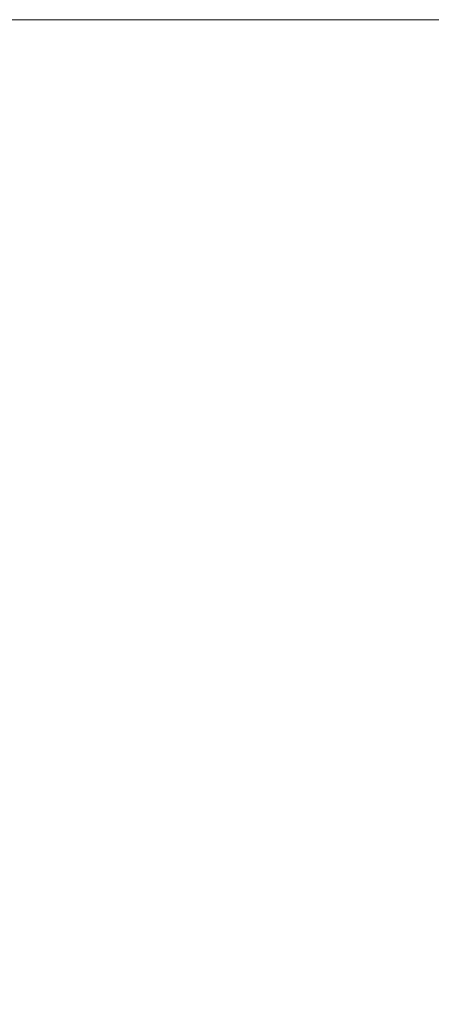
# Model space of a CAD drawing. Extents: x -1520 to -776, y -2751 to -2499.
# Tile 8 of 17: x -1416 to -1387, y -2569 to -2499. Entities that reach past the tile are written whole.
import ezdxf
from ezdxf import colors
from ezdxf.entities.mleader import LeaderData, LeaderLine
from ezdxf.math import Vec2, Vec3

# ---------------------------------------------------------------- set-up
doc = ezdxf.new("R2010")
doc.units = 0
doc.header["$MEASUREMENT"] = 0
doc.layers.add('B_ANNO_DIM', color=7, linetype='Continuous', lineweight=18)
doc.layers.add('B_ANNO_TEXT', color=7, linetype='Continuous', lineweight=18)
doc.layers.add('B_ANNO_NOPLOT', color=47, linetype='Continuous', lineweight=18, plot=False)
doc.styles.add('Annotative', font='calibri.ttf', dxfattribs={"height": 0.0625})

# ---------------------------------------------------------------- blocks, each defined once
blk = doc.blocks.new('_Open30')
at = {"color": 0, "linetype": 'ByBlock', "lineweight": -2}
for p, q in [((-1, 0.268), (0, 0)), ((0, 0), (-1, -0.268)), ((0, 0), (-1, 0))]:
    blk.add_line(p, q, dxfattribs=at)
blk = doc.blocks.new('*U489')
at = {"layer": 'B_ANNO_NOPLOT', "flags": 128}
blk.add_lwpolyline([(-3365.366, -3166.8002), (-3365.366, -2914.8002), (-3041.4384, -2914.8002), (-3041.4384, -2927.945), (-2987.366, -2927.945), (-2987.366, -3126.3006), (-3048.7953, -3126.3006), (-3048.7953, -3166.8002)], close=True, dxfattribs=at)
at = {"layer": 'B_ANNO_TEXT', "style": 'Annotative'}
blk.add_attdef('DIM1', (-3208.2208, -2927.8568), '', height=1.5, dxfattribs=at)
blk = doc.blocks.new('*U307')
at = {"layer": 'B_ANNO_NOPLOT', "flags": 128}
blk.add_lwpolyline([(-1520.194, -2751.3288), (-1520.194, -2499.3288), (-1196.2664, -2499.3288), (-1196.2664, -2512.4737), (-1142.194, -2512.4737), (-1142.194, -2710.8292), (-1203.6233, -2710.8292), (-1203.6233, -2751.3288)], close=True, dxfattribs=at)
at = {"layer": 'B_ANNO_DIM'}
ml = blk.add_multileader_mtext('Standard', dxfattribs=at)
ml.set_content('C/L OF ANCHOR ASSEMBLY FOR THRIE BEAM\\PSEE "GENERAL PLAN" SHT. FOR WING LOCATIONS', color=256, style='Annotative')
ml.set_leader_properties(color=256, linetype='ByLayer', lineweight=-1)
ml.set_arrow_properties(name='OPEN30')
ml.build(insert=Vec2(0, 0))
ml.multileader.update_dxf_attribs({"dogleg_length": 0.0625, "arrow_head_size": 1.5, "scale": 24})
ctx = ml.context
ctx.base_point, ctx.scale, ctx.char_height, ctx.arrow_head_size, ctx.landing_gap_size, ctx.plane_origin = Vec3(-1492.3851, -2515.3874), 24, 1.5, 1.5, 0.75, Vec3(-1491.6843, -2546.9478)
notes = []
notes.append((ctx, [(1, (1, 1, 0), (-1498.5341, -2515.3874), (1, 0), 6.1489, [(0, [(-1491.6843, -2546.9478)], 0, [])])]))
ctx.mtext.insert, ctx.mtext.width, ctx.mtext.defined_height, ctx.mtext.flow_direction = Vec3(-1491.6351, -2514.6264), 29.816442, 8.4871, 5
for ctx, leaders in notes:
    for number, flags, end, landing, length, lines in leaders:
        leader = LeaderData()
        leader.index, (leader.has_last_leader_line, leader.has_dogleg_vector, leader.attachment_direction) = number, flags
        leader.last_leader_point, leader.dogleg_vector, leader.dogleg_length = Vec3(end), Vec3(landing), length
        for number, points, colour, breaks in lines:
            line = LeaderLine()
            line.index, line.vertices, line.color, line.breaks = number, Vec3.list(points), colors.encode_raw_color(colour), breaks
            leader.lines.append(line)
        ctx.leaders.append(leader)

msp = doc.modelspace()

# ---------------------------------------------------------------- block references
msp.add_blockref('*U307', (0, 0))

# ---------------------------------------------------------------- next in the draw order: block references
msp.add_blockref('*U489', (1845.172, 415.471))

doc.saveas('drawing.dxf')
